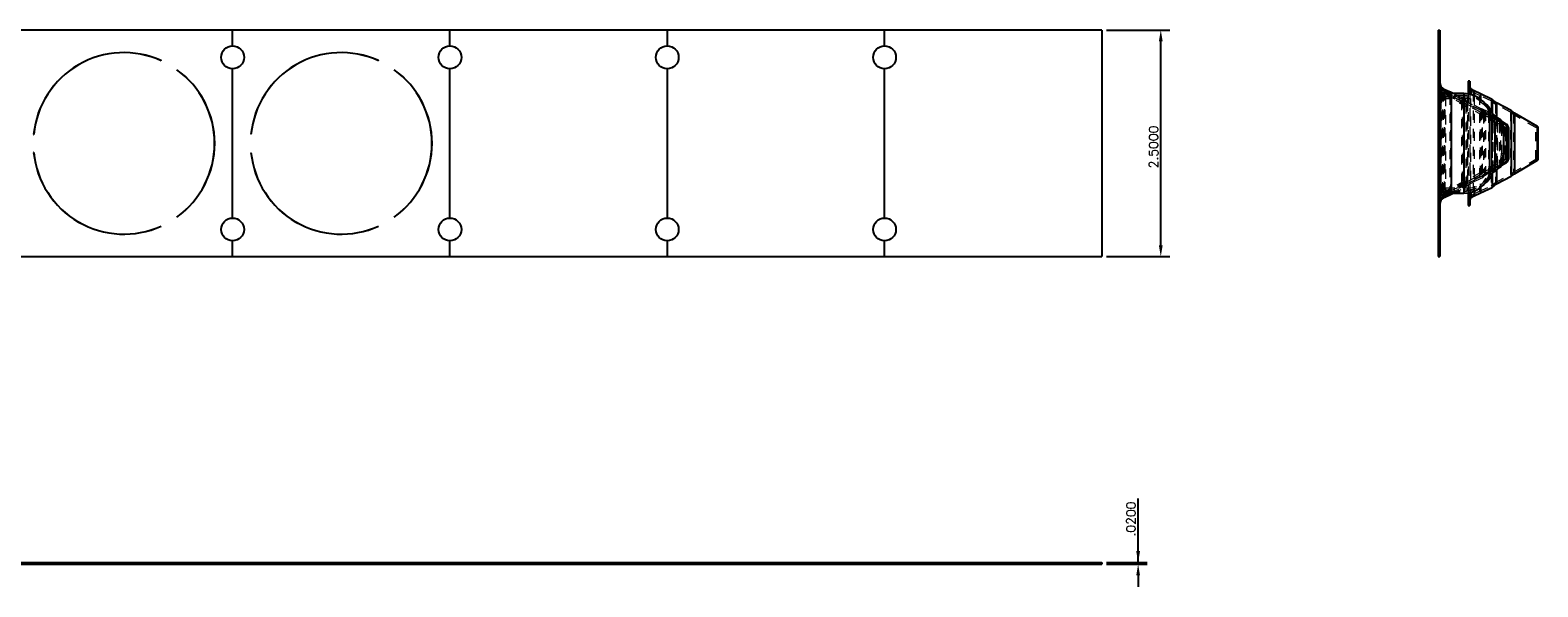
# Model space of a CAD drawing. Header units: inches. Extents: x 1772 to 2706, y -534 to -52.
# Tile 189 of 256: x 1812 to 1828, y -385 to -379. Entities that reach past the tile are written whole.
import ezdxf

# ---------------------------------------------------------------- set-up
doc = ezdxf.new("R2010")
doc.units = ezdxf.units.IN
doc.header["$LTSCALE"] = 0.5
doc.header["$MEASUREMENT"] = 0
doc.linetypes.add('HIDDEN', pattern=[0.225, 0.15, -0.075])
doc.layers.get('DEFPOINTS').update_dxf_attribs({"color": 8})
doc.layers.add('APP-M-S', color=30, linetype='Continuous')
doc.layers.add('SID-M-D', color=42, linetype='Continuous')
doc.styles.add('DIEMAKER', font='romans.shx')
doc.dimstyles.new('LINEAR', dxfattribs={"dimtxt": 0.1, "dimasz": 0.125, "dimexe": 0.1, "dimexo": 0.05, "dimgap": 0.03, "dimtad": 1, "dimdec": 4, "dimzin": 4, "dimdsep": 46, "dimtxsty": 'DIEMAKER', "dimcen": 0, "dimclrd": 34, "dimclre": 34, "dimclrt": 42, "dimazin": 0, "dimtfac": 1, "dimtdec": 4, "dimtofl": 0, "dimtmove": 0, "dimatfit": 3, "dimfxl": 1, "dimtolj": 1, "dimtzin": 0, "dimarcsym": 0})

# ---------------------------------------------------------------- blocks, each defined once
blk = doc.blocks.new('*D35')
at = {"layer": 'DEFPOINTS', "color": 0}
for p in [(1823.625, -378.744), (1824.275, -378.744), (1823.625, -381.244)]:
    blk.add_point(p, dxfattribs=at)
at = {"layer": 'SID-M-D', "color": 34, "lineweight": -2}
for p, q in [((1823.675, -378.744), (1824.375, -378.744)), ((1824.275, -381.119), (1824.275, -378.869)), ((1823.675, -381.244), (1824.375, -381.244))]:
    blk.add_line(p, q, dxfattribs=at)
at = {"layer": 'SID-M-D', "color": 34}
for points in [[(1824.296, -378.869), (1824.254, -378.869), (1824.275, -378.744)], [(1824.254, -381.119), (1824.296, -381.119), (1824.275, -381.244)]]:
    blk.add_solid(points, dxfattribs=at)
at = {"layer": 'SID-M-D', "color": 42, "insert": (1824.195, -380.034), "char_height": 0.1, "attachment_point": 5, "rotation": 90, "style": 'DIEMAKER'}
blk.add_mtext('\\A1;2.5000', dxfattribs=at)
blk = doc.blocks.new('*D36')
at = {"layer": 'DEFPOINTS', "color": 0}
for p in [(1823.625, -384.619), (1823.625, -384.639), (1824.025, -384.619)]:
    blk.add_point(p, dxfattribs=at)
at = {"layer": 'SID-M-D', "color": 34, "lineweight": -2}
for p, q in [((1824.025, -384.619), (1824.025, -383.914)), ((1824.025, -384.494), (1824.025, -384.369)), ((1823.675, -384.619), (1824.125, -384.619)), ((1823.675, -384.639), (1824.125, -384.639)), ((1824.025, -384.764), (1824.025, -384.889))]:
    blk.add_line(p, q, dxfattribs=at)
at = {"layer": 'SID-M-D', "color": 34}
for points in [[(1824.004, -384.494), (1824.046, -384.494), (1824.025, -384.619)], [(1824.046, -384.764), (1824.004, -384.764), (1824.025, -384.639)]]:
    blk.add_solid(points, dxfattribs=at)
at = {"layer": 'SID-M-D', "color": 42, "insert": (1823.945, -384.141), "char_height": 0.1, "attachment_point": 5, "rotation": 90, "style": 'DIEMAKER'}
blk.add_mtext('\\A1;.0200', dxfattribs=at)

msp = doc.modelspace()

# ---------------------------------------------------------------- linework, layer by layer
at = {"layer": 'APP-M-S', "linetype": 'Continuous', "lineweight": 25}
for p, q in [((1823.62502, -378.74429), (1780.42502, -378.74429)), ((1814.02502, -378.91829), (1814.02502, -378.74429)), ((1816.42502, -378.91829), (1816.42502, -378.74429)), ((1818.82502, -378.74429), (1818.82502, -378.91829)), ((1821.22502, -378.91829), (1821.22502, -378.74429)), ((1823.62502, -378.74429), (1823.62502, -381.24429)), ((1827.33805, -378.74429), (1827.33805, -381.24429)), ((1827.33805, -378.74429), (1827.35805, -378.74429)), ((1827.35805, -378.74429), (1827.35805, -381.24429)), ((1813.2368, -379.08107), (1813.23696, -379.08071)), ((1815.6368, -379.08107), (1815.63696, -379.08071)), ((1813.41024, -379.18075), (1813.41001, -379.18107)), ((1814.02502, -380.81829), (1814.02502, -379.17029)), ((1815.81024, -379.18075), (1815.81001, -379.18107)), ((1816.42502, -380.81829), (1816.42502, -379.17029)), ((1818.82502, -379.17029), (1818.82502, -380.81829)), ((1821.22502, -380.81829), (1821.22502, -379.17029)), ((1827.37047, -379.37135), (1827.36883, -379.37008)), ((1827.41301, -379.40211), (1827.37047, -379.37135)), ((1827.37047, -379.37135), (1827.37047, -379.37362)), ((1827.48091, -379.4341), (1827.41301, -379.40211)), ((1827.41301, -379.40211), (1827.41301, -379.42283)), ((1827.50271, -379.44429), (1827.48091, -379.4341)), ((1827.48091, -379.4341), (1827.48091, -379.44427)), ((1827.62305, -379.44429), (1827.48305, -379.44429)), ((1827.48305, -379.44429), (1827.48305, -380.54429)), ((1827.62305, -379.44429), (1827.62305, -380.54429)), ((1827.68805, -379.30829), (1827.66805, -379.30829)), ((1827.66805, -379.30829), (1827.66805, -379.44769)), ((1827.68805, -379.30829), (1827.68805, -379.45142)), ((1827.73536, -379.41508), (1827.70047, -379.38986)), ((1827.70047, -379.38986), (1827.70047, -379.45445)), ((1827.80453, -379.44768), (1827.73536, -379.41508)), ((1827.73536, -379.41508), (1827.73536, -379.46611)), ((1827.93487, -379.50861), (1827.80453, -379.44768)), ((1827.80453, -379.44768), (1827.80453, -379.50541)), ((1827.98378, -379.54682), (1827.93487, -379.50861)), ((1827.93487, -379.50861), (1827.93487, -379.65536)), ((1828.14611, -379.63278), (1827.98378, -379.54682)), ((1827.98378, -379.54682), (1827.98378, -379.70463)), ((1827.92305, -379.74429), (1827.92305, -380.24429)), ((1827.99742, -379.71511), (1827.9907, -379.71198)), ((1827.99742, -379.71511), (1827.99742, -379.71969)), ((1828.0943, -379.78417), (1828.04095, -379.75284)), ((1828.18146, -379.65897), (1828.14611, -379.63278)), ((1828.14611, -379.63278), (1828.14611, -380.3558)), ((1828.43658, -379.80877), (1828.18146, -379.65897)), ((1828.18146, -379.65897), (1828.18146, -380.32961)), ((1811.82786, -379.89425), (1811.82825, -379.89429)), ((1814.22786, -379.89425), (1814.22825, -379.89429)), ((1827.96305, -379.78229), (1827.96305, -380.20629)), ((1828.05805, -379.81027), (1828.05805, -380.17831)), ((1828.0943, -379.78417), (1828.0943, -380.20441)), ((1828.11405, -379.81866), (1828.11405, -380.16992)), ((1828.43658, -380.17981), (1828.43658, -379.80877)), ((1828.43905, -379.81308), (1828.43905, -380.1755)), ((1811.82825, -380.09429), (1811.82786, -380.09433)), ((1814.22825, -380.09429), (1814.22786, -380.09433)), ((1827.9907, -380.27661), (1827.99742, -380.27347)), ((1827.99742, -380.26889), (1827.99742, -380.27347)), ((1828.04095, -380.23574), (1828.0943, -380.20441)), ((1828.18146, -380.32961), (1828.43658, -380.17981)), ((1827.93487, -380.33322), (1827.93487, -380.47998)), ((1827.93487, -380.47998), (1827.98378, -380.44177)), ((1827.98378, -380.28396), (1827.98378, -380.44177)), ((1827.98378, -380.44177), (1828.14611, -380.3558)), ((1828.14611, -380.3558), (1828.18146, -380.32961)), ((1827.37047, -380.61723), (1827.41301, -380.58648)), ((1827.41301, -380.58648), (1827.48091, -380.55448)), ((1827.41301, -380.56575), (1827.41301, -380.58648)), ((1827.48091, -380.55448), (1827.50271, -380.54429)), ((1827.48091, -380.54431), (1827.48091, -380.55448)), ((1827.48305, -380.54429), (1827.62305, -380.54429)), ((1827.66805, -380.5409), (1827.66805, -380.68029)), ((1827.68805, -380.53717), (1827.68805, -380.68029)), ((1827.70047, -380.53413), (1827.70047, -380.59872)), ((1827.70047, -380.59872), (1827.73536, -380.5735)), ((1827.73536, -380.52248), (1827.73536, -380.5735)), ((1827.73536, -380.5735), (1827.80453, -380.54091)), ((1827.80453, -380.54091), (1827.93487, -380.47998)), ((1827.80453, -380.48317), (1827.80453, -380.54091)), ((1827.36883, -380.6185), (1827.37047, -380.61723)), ((1827.37047, -380.61496), (1827.37047, -380.61723)), ((1827.66805, -380.68029), (1827.68805, -380.68029)), ((1813.23696, -380.90788), (1813.2368, -380.90752)), ((1813.41001, -380.80752), (1813.41024, -380.80784)), ((1815.63696, -380.90788), (1815.6368, -380.90752)), ((1815.81001, -380.80752), (1815.81024, -380.80784)), ((1814.02502, -381.24429), (1814.02502, -381.07029)), ((1816.42502, -381.24429), (1816.42502, -381.07029)), ((1818.82502, -381.07029), (1818.82502, -381.24429)), ((1821.22502, -381.24429), (1821.22502, -381.07029)), ((1780.42502, -381.24429), (1823.62502, -381.24429)), ((1827.33805, -381.24429), (1827.35805, -381.24429)), ((1780.42502, -384.61936), (1823.62502, -384.61936)), ((1780.42502, -384.63936), (1823.62502, -384.63936)), ((1814.02502, -384.61936), (1814.02502, -384.63936)), ((1816.42502, -384.61936), (1816.42502, -384.63936)), ((1818.82502, -384.61936), (1818.82502, -384.63936)), ((1821.22502, -384.61936), (1821.22502, -384.63936)), ((1823.62502, -384.61936), (1823.62502, -384.63936))]:
    msp.add_line(p, q, dxfattribs=at)
at = {"layer": 'APP-M-S', "linetype": 'HIDDEN', "lineweight": 18}
for p, q in [((1827.35805, -378.86752), (1827.33805, -378.86752)), ((1827.35805, -378.86791), (1827.33805, -378.86791)), ((1827.35805, -378.91829), (1827.33805, -378.91829)), ((1827.35805, -378.94871), (1827.33805, -378.94871)), ((1827.33805, -378.97233), (1827.35805, -378.97233)), ((1827.33805, -378.97269), (1827.35805, -378.97269)), ((1827.35805, -378.99213), (1827.33805, -378.99213)), ((1827.35805, -378.99252), (1827.33805, -378.99252)), ((1827.35805, -379.06839), (1827.33805, -379.06839)), ((1827.33805, -379.07233), (1827.35805, -379.07233)), ((1827.33805, -379.07265), (1827.35805, -379.07265)), ((1827.33805, -379.08071), (1827.35805, -379.08071)), ((1827.33805, -379.08107), (1827.35805, -379.08107)), ((1827.33805, -379.13746), (1827.35805, -379.13746)), ((1827.33805, -379.17029), (1827.35805, -379.17029)), ((1827.33805, -379.18075), (1827.35805, -379.18075)), ((1827.33805, -379.18107), (1827.35805, -379.18107)), ((1827.35805, -379.18179), (1827.33805, -379.18179)), ((1827.33805, -379.23746), (1827.35805, -379.23746)), ((1827.33805, -379.246), (1827.35805, -379.246)), ((1827.35805, -379.30679), (1827.33805, -379.30679)), ((1827.33805, -379.346), (1827.35805, -379.346)), ((1827.33805, -379.39625), (1827.35805, -379.39625)), ((1827.39515, -379.43238), (1827.35876, -379.40607)), ((1827.35876, -379.4065), (1827.35876, -380.58208)), ((1827.37047, -380.61723), (1827.37047, -379.37135)), ((1827.40536, -379.41508), (1827.37047, -379.38986)), ((1827.8939, -379.66654), (1827.37409, -379.4401)), ((1827.37409, -379.44055), (1827.37409, -380.54803)), ((1827.37958, -379.42696), (1827.37958, -380.56162)), ((1828.02575, -379.76334), (1827.37958, -379.42696)), ((1827.38114, -379.42773), (1827.38114, -380.56085)), ((1827.9907, -379.71198), (1827.38114, -379.42773)), ((1827.38207, -379.42177), (1827.38207, -380.56682)), ((1827.90188, -379.64821), (1827.38207, -379.42177)), ((1827.39515, -379.43238), (1827.39515, -380.5562)), ((1827.46604, -379.46578), (1827.39515, -379.43238)), ((1827.40536, -379.41508), (1827.40536, -380.5735)), ((1827.47453, -379.44768), (1827.40536, -379.41508)), ((1827.41301, -379.42283), (1827.41301, -380.56575)), ((1827.48091, -380.55448), (1827.48091, -379.4341)), ((1827.48305, -380.54429), (1827.48305, -379.44429)), ((1827.61277, -379.49574), (1827.50271, -379.44429)), ((1827.62305, -380.54429), (1827.62305, -379.44429)), ((1827.72515, -379.43238), (1827.68876, -379.40607)), ((1827.68876, -379.4065), (1827.68876, -380.58208)), ((1827.70047, -380.59872), (1827.70047, -379.38986)), ((1827.72515, -379.43238), (1827.72515, -380.5562)), ((1827.79604, -379.46578), (1827.72515, -379.43238)), ((1827.35805, -379.58179), (1827.33805, -379.58179)), ((1828.01652, -379.78108), (1827.37034, -379.4447)), ((1827.37034, -379.44515), (1827.37034, -380.54344)), ((1827.98897, -379.73323), (1827.37269, -379.44586)), ((1827.37269, -379.4463), (1827.37269, -380.54228)), ((1827.66305, -379.48229), (1827.42105, -379.48229)), ((1827.42105, -379.48404), (1827.42105, -380.50454)), ((1827.66305, -379.50229), (1827.42105, -379.50229)), ((1827.59435, -379.52577), (1827.46604, -379.46578)), ((1827.46604, -379.46759), (1827.46604, -380.521)), ((1827.60487, -379.50861), (1827.47453, -379.44768)), ((1827.47453, -379.44812), (1827.47453, -380.54046)), ((1827.62305, -379.46429), (1827.48305, -379.46429)), ((1827.59435, -379.52577), (1827.59435, -380.46282)), ((1827.64286, -379.56367), (1827.59435, -379.52577)), ((1827.60487, -379.50861), (1827.60487, -380.47998)), ((1827.65378, -379.54682), (1827.60487, -379.50861)), ((1827.61277, -379.49574), (1827.61277, -380.49284)), ((1827.66197, -379.53418), (1827.61277, -379.49574)), ((1827.64286, -379.56367), (1827.64286, -380.42492)), ((1827.80542, -379.64975), (1827.64286, -379.56367)), ((1827.65378, -379.54682), (1827.65378, -380.44177)), ((1827.81611, -379.63278), (1827.65378, -379.54682)), ((1827.66197, -379.53418), (1827.66197, -380.4544)), ((1827.82413, -379.62005), (1827.66197, -379.53418)), ((1827.66305, -379.48404), (1827.66305, -380.50454)), ((1827.66805, -379.44769), (1827.66805, -380.5409)), ((1827.68805, -379.45142), (1827.68805, -380.53717)), ((1827.73536, -379.46611), (1827.73536, -380.52248)), ((1827.92435, -379.52577), (1827.79604, -379.46578)), ((1827.79604, -379.46759), (1827.79604, -380.521)), ((1827.80453, -380.54091), (1827.80453, -379.44768)), ((1827.92435, -379.52577), (1827.92435, -380.46282)), ((1827.97286, -379.56367), (1827.92435, -379.52577)), ((1827.97286, -379.56367), (1827.97286, -380.42492)), ((1828.13542, -379.64975), (1827.97286, -379.56367)), ((1827.80542, -379.64975), (1827.80542, -380.33883)), ((1827.84041, -379.67568), (1827.80542, -379.64975)), ((1827.81611, -379.63278), (1827.81611, -380.3558)), ((1827.85146, -379.65897), (1827.81611, -379.63278)), ((1827.82413, -379.62005), (1827.82413, -380.36853)), ((1827.85975, -379.64644), (1827.82413, -379.62005)), ((1827.84041, -379.67568), (1827.84041, -380.31291)), ((1828.09405, -379.82461), (1827.84041, -379.67568)), ((1827.85146, -379.65897), (1827.85146, -380.32961)), ((1828.10658, -379.80877), (1827.85146, -379.65897)), ((1827.85975, -379.64644), (1827.85975, -380.34214)), ((1828.04095, -379.75284), (1827.85975, -379.64644)), ((1827.8939, -379.66834), (1827.8939, -380.32025)), ((1827.93524, -379.66571), (1827.90188, -379.64821)), ((1827.90188, -379.64865), (1827.90188, -380.33993)), ((1827.90305, -379.74429), (1827.90305, -380.24429)), ((1827.93487, -379.65536), (1827.93487, -380.33322)), ((1827.94099, -379.66939), (1827.93524, -379.66571)), ((1827.98378, -379.70463), (1827.98378, -380.28396)), ((1827.98897, -379.73368), (1827.98897, -380.25491)), ((1827.99742, -380.27347), (1827.99742, -379.71511)), ((1828.02575, -379.76379), (1828.02575, -380.22479)), ((1828.13542, -379.64975), (1828.13542, -380.33883)), ((1828.17041, -379.67568), (1828.13542, -379.64975)), ((1828.17041, -379.67568), (1828.17041, -380.31291)), ((1828.41585, -379.81979), (1828.17041, -379.67568)), ((1827.33805, -379.89425), (1827.35805, -379.89425)), ((1827.33805, -379.89429), (1827.35805, -379.89429)), ((1827.33805, -379.89433), (1827.35805, -379.89433)), ((1827.94305, -379.78229), (1827.94305, -380.20629)), ((1828.01652, -379.78108), (1828.01652, -380.20751)), ((1828.03805, -379.81027), (1828.03805, -380.17831)), ((1828.07658, -379.81618), (1828.07658, -380.1724)), ((1828.07905, -379.81866), (1828.07905, -380.16992)), ((1828.08585, -380.16879), (1828.08585, -379.81979)), ((1828.10905, -379.81979), (1828.08585, -379.81979)), ((1828.09405, -380.16398), (1828.09405, -379.82461)), ((1828.0943, -380.20441), (1828.0943, -379.78417)), ((1828.10658, -380.17792), (1828.10658, -379.81066)), ((1828.10905, -379.81308), (1828.10905, -380.1755)), ((1828.41585, -380.16879), (1828.41585, -379.81979)), ((1828.43905, -379.81979), (1828.41585, -379.81979)), ((1828.43658, -379.80877), (1828.43658, -380.17981)), ((1827.33805, -380.09426), (1827.35805, -380.09426)), ((1827.33805, -380.09429), (1827.35805, -380.09429)), ((1827.33805, -380.09433), (1827.35805, -380.09433)), ((1827.37034, -380.54388), (1828.01652, -380.20751)), ((1827.37269, -380.54272), (1827.98897, -380.25535)), ((1827.37958, -380.56162), (1828.02575, -380.22525)), ((1827.38114, -380.56085), (1827.9907, -380.27661)), ((1827.84041, -380.31291), (1828.09405, -380.16398)), ((1827.85146, -380.32961), (1828.10658, -380.17981)), ((1827.85975, -380.34214), (1828.04095, -380.23574)), ((1828.08585, -380.16879), (1828.10905, -380.16879)), ((1828.17041, -380.31291), (1828.41585, -380.16879)), ((1828.41585, -380.16879), (1828.43905, -380.16879)), ((1827.33805, -380.40679), (1827.35805, -380.40679)), ((1827.37409, -380.54848), (1827.8939, -380.32204)), ((1827.38207, -380.56682), (1827.90188, -380.34038)), ((1827.59435, -380.46282), (1827.64286, -380.42492)), ((1827.60487, -380.47998), (1827.65378, -380.44177)), ((1827.64286, -380.42492), (1827.80542, -380.33883)), ((1827.65378, -380.44177), (1827.81611, -380.3558)), ((1827.66197, -380.4544), (1827.82413, -380.36853)), ((1827.80542, -380.33883), (1827.84041, -380.31291)), ((1827.81611, -380.3558), (1827.85146, -380.32961)), ((1827.82413, -380.36853), (1827.85975, -380.34214)), ((1827.90188, -380.34038), (1827.93524, -380.32287)), ((1827.92435, -380.46282), (1827.97286, -380.42492)), ((1827.93524, -380.32287), (1827.94099, -380.31919)), ((1827.97286, -380.42492), (1828.13542, -380.33883)), ((1828.13542, -380.33883), (1828.17041, -380.31291)), ((1827.35805, -380.59234), (1827.33805, -380.59234)), ((1827.35876, -380.58251), (1827.39515, -380.5562)), ((1827.37047, -380.59872), (1827.40536, -380.5735)), ((1827.39515, -380.5562), (1827.46604, -380.5228)), ((1827.40536, -380.5735), (1827.47453, -380.54091)), ((1827.42105, -380.48629), (1827.66305, -380.48629)), ((1827.42105, -380.50629), (1827.66305, -380.50629)), ((1827.46604, -380.5228), (1827.59435, -380.46282)), ((1827.47453, -380.54091), (1827.60487, -380.47998)), ((1827.48305, -380.52429), (1827.62305, -380.52429)), ((1827.50271, -380.54429), (1827.61277, -380.49284)), ((1827.61277, -380.49284), (1827.66197, -380.4544)), ((1827.68876, -380.58251), (1827.72515, -380.5562)), ((1827.72515, -380.5562), (1827.79604, -380.5228)), ((1827.79604, -380.5228), (1827.92435, -380.46282)), ((1827.33805, -380.64259), (1827.35805, -380.64259)), ((1827.33805, -380.68179), (1827.35805, -380.68179)), ((1827.33805, -380.74259), (1827.35805, -380.74259)), ((1827.33805, -380.75112), (1827.35805, -380.75112)), ((1827.33805, -380.80679), (1827.35805, -380.80679)), ((1827.33805, -380.80752), (1827.35805, -380.80752)), ((1827.33805, -380.80784), (1827.35805, -380.80784)), ((1827.35805, -380.81829), (1827.33805, -380.81829)), ((1827.33805, -380.85112), (1827.35805, -380.85112)), ((1827.33805, -380.90752), (1827.35805, -380.90752)), ((1827.33805, -380.90788), (1827.35805, -380.90788)), ((1827.33805, -380.91593), (1827.35805, -380.91593)), ((1827.33805, -380.91625), (1827.35805, -380.91625)), ((1827.33805, -380.9202), (1827.35805, -380.9202)), ((1827.33805, -380.99606), (1827.35805, -380.99606)), ((1827.33805, -380.99646), (1827.35805, -380.99646)), ((1827.33805, -381.0159), (1827.35805, -381.0159)), ((1827.33805, -381.01625), (1827.35805, -381.01625)), ((1827.33805, -381.03987), (1827.35805, -381.03987)), ((1827.33805, -381.07029), (1827.35805, -381.07029)), ((1827.33805, -381.12067), (1827.35805, -381.12067)), ((1827.33805, -381.12106), (1827.35805, -381.12106)), ((1811.82786, -384.61936), (1811.82786, -384.63936)), ((1811.82825, -384.61936), (1811.82825, -384.63936)), ((1813.2368, -384.61936), (1813.2368, -384.63936)), ((1813.23696, -384.61936), (1813.23696, -384.63936)), ((1813.41001, -384.61936), (1813.41001, -384.63936)), ((1813.41024, -384.61936), (1813.41024, -384.63936)), ((1813.82679, -384.63936), (1813.82679, -384.61936)), ((1813.82718, -384.63936), (1813.82718, -384.61936)), ((1813.89902, -384.61936), (1813.89902, -384.63936)), ((1814.15102, -384.63936), (1814.15102, -384.61936)), ((1814.22786, -384.61936), (1814.22786, -384.63936)), ((1814.22825, -384.61936), (1814.22825, -384.63936)), ((1815.6368, -384.61936), (1815.6368, -384.63936)), ((1815.63696, -384.61936), (1815.63696, -384.63936)), ((1815.81001, -384.61936), (1815.81001, -384.63936)), ((1815.81024, -384.61936), (1815.81024, -384.63936)), ((1816.22679, -384.63936), (1816.22679, -384.61936)), ((1816.22718, -384.63936), (1816.22718, -384.61936)), ((1816.29902, -384.61936), (1816.29902, -384.63936)), ((1816.55102, -384.63936), (1816.55102, -384.61936)), ((1818.69902, -384.61936), (1818.69902, -384.63936)), ((1818.95102, -384.63936), (1818.95102, -384.61936)), ((1821.09902, -384.61936), (1821.09902, -384.63936)), ((1821.35102, -384.63936), (1821.35102, -384.61936))]:
    msp.add_line(p, q, dxfattribs=at)
at = {"layer": 'APP-M-S', "linetype": 'Continuous', "lineweight": 25}
for centre in [(1814.02502, -379.04429), (1816.42502, -379.04429), (1818.82502, -379.04429), (1821.22502, -379.04429), (1814.02502, -380.94429), (1816.42502, -380.94429), (1818.82502, -380.94429), (1821.22502, -380.94429)]:
    msp.add_circle(centre, 0.126, dxfattribs=at)
for centre, radius, start, end in [((1812.82502, -379.99429), 1.00217, 65.728987, 174.271013), ((1812.82502, -379.99429), 1.00177, 65.728987, 174.271013), ((1815.22502, -379.99429), 1.00217, 65.728987, 174.271013), ((1815.22502, -379.99429), 1.00177, 65.728987, 174.271013), ((1812.82502, -379.99429), 1.00177, 305.728987, 54.271013), ((1812.82502, -379.99429), 1.00217, 305.728987, 54.271013), ((1815.22502, -379.99429), 1.00177, 305.728987, 54.271013), ((1815.22502, -379.99429), 1.00217, 305.728987, 54.271013), ((1827.48305, -379.31929), 0.125, 180, 270), ((1827.62305, -379.74429), 0.3, 0, 90), ((1827.71805, -379.36555), 0.03, 180, 234.137151), ((1827.66305, -379.78229), 0.3, 0, 51.744835), ((1827.79805, -379.88657), 0.26, 0, 56.647342), ((1827.95305, -379.81027), 0.105, 0, 65), ((1828.07405, -379.81866), 0.04, 0, 59.578695), ((1828.43405, -379.81308), 0.005, 0, 59.578695), ((1812.82502, -379.99429), 1.00217, 185.728987, 294.271013), ((1812.82502, -379.99429), 1.00177, 185.728987, 294.271013), ((1815.22502, -379.99429), 1.00217, 185.728987, 294.271013), ((1815.22502, -379.99429), 1.00177, 185.728987, 294.271013), ((1827.79805, -380.10201), 0.26, 303.352658, 0), ((1827.62305, -380.24429), 0.3, 270, 0), ((1827.66305, -380.20629), 0.3, 308.255165, 0), ((1827.95305, -380.17831), 0.105, 295, 0), ((1828.07405, -380.16992), 0.04, 300.421305, 0), ((1828.43405, -380.1755), 0.005, 300.421305, 0), ((1827.48305, -380.66929), 0.125, 90, 180), ((1827.71805, -380.62303), 0.03, 125.862849, 180)]:
    msp.add_arc(centre, radius, start, end, dxfattribs=at)
at = {"layer": 'APP-M-S', "linetype": 'HIDDEN', "lineweight": 18}
for centre, radius, start, end in [((1827.48305, -379.31929), 0.145, 180, 270), ((1827.38805, -379.36555), 0.05, 180, 234.137151), ((1827.39805, -379.3851), 0.06, 180, 246.461267), ((1827.39805, -379.39148), 0.06, 180, 245), ((1827.42105, -379.41929), 0.083, 180, 270), ((1827.38805, -379.34704), 0.03, 180, 230.164131), ((1827.38805, -379.36555), 0.03, 180, 234.137151), ((1827.39805, -379.3851), 0.04, 180, 246.461267), ((1827.39805, -379.39148), 0.04, 180, 245), ((1827.42105, -379.41929), 0.063, 180, 270), ((1827.71805, -379.36555), 0.05, 180, 234.137151), ((1827.62305, -379.74429), 0.28, 0, 90), ((1827.66305, -379.78229), 0.3, 51.744835, 90), ((1827.66305, -379.78229), 0.28, 0, 90), ((1827.79805, -379.88657), 0.24, 0, 66.461267), ((1827.95305, -379.81027), 0.085, 0, 65), ((1827.99805, -379.81656), 0.06, 0, 62.5), ((1827.99805, -379.81656), 0.04, 0, 62.5), ((1828.07405, -379.81866), 0.005, 0, 59.578695), ((1828.10405, -379.81308), 0.005, 0, 59.578695), ((1827.79805, -380.10201), 0.24, 293.538733, 0), ((1827.62305, -380.24429), 0.28, 270, 0), ((1827.66305, -380.20629), 0.28, 270, 0), ((1827.95305, -380.17831), 0.085, 295, 0), ((1827.99805, -380.17202), 0.04, 297.5, 0), ((1827.99805, -380.17202), 0.06, 297.5, 0), ((1828.07405, -380.16992), 0.005, 300.421305, 0), ((1828.10405, -380.1755), 0.005, 300.421305, 0), ((1827.66305, -380.20629), 0.3, 270, 308.255165), ((1827.42105, -380.56929), 0.083, 90, 180), ((1827.48305, -380.66929), 0.145, 90, 180), ((1827.39805, -380.5971), 0.06, 115, 180), ((1827.39805, -380.60349), 0.06, 113.538733, 180), ((1827.38805, -380.62303), 0.05, 125.862849, 180), ((1827.42105, -380.56929), 0.063, 90, 180), ((1827.39805, -380.5971), 0.04, 115, 180), ((1827.39805, -380.60349), 0.04, 113.538733, 180), ((1827.38805, -380.62303), 0.03, 125.862849, 180), ((1827.71805, -380.62303), 0.05, 125.862849, 180), ((1827.38805, -380.64154), 0.03, 129.835869, 180)]:
    msp.add_arc(centre, radius, start, end, dxfattribs=at)

# ---------------------------------------------------------------- dimensions: what is measured, and where the dimension line sits
at = {"layer": 'SID-M-D'}
for base, p1, p2, picture, middle in [((1824.27502, -378.74429), (1823.62502, -381.24429), (1823.62502, -378.74429), '*D35', (1824.27502, -380.03355)), ((1824.02502, -384.61936), (1823.62502, -384.63936), (1823.62502, -384.61936), '*D36', (1824.02502, -384.14144))]:
    dim = msp.add_linear_dim(base=base, p1=p1, p2=p2, angle=90, dimstyle='LINEAR', dxfattribs=at)
    dim.commit()
    dim.dimension.update_dxf_attribs({"geometry": picture, "text_midpoint": middle, "dimtype": 160})

doc.saveas('drawing.dxf')
